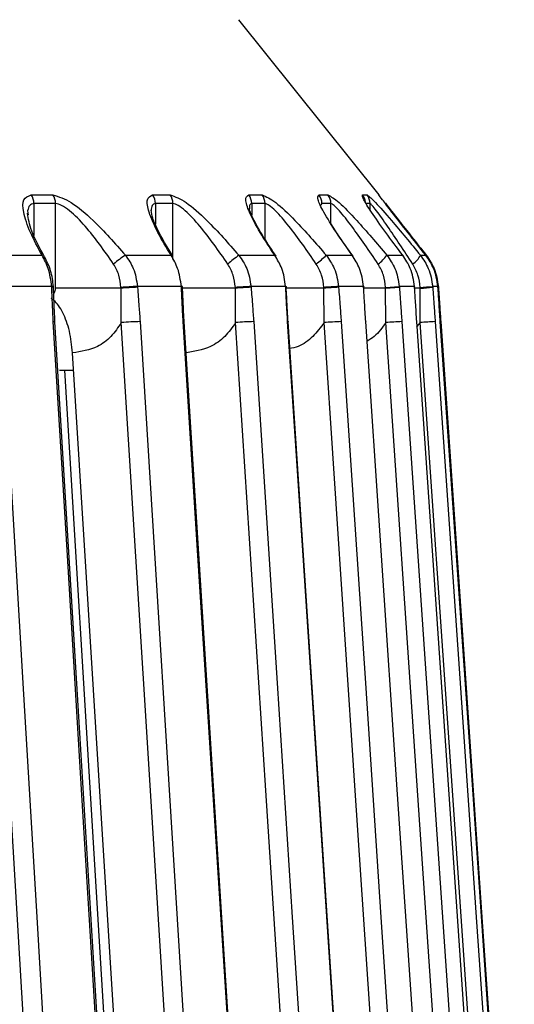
# Model space of a CAD drawing. Header units: millimetres. Extents: x -225 to 131, y -98 to 282.
# Tile 20 of 21: x 94 to 112, y 32 to 67. Entities that reach past the tile are written whole.
import ezdxf

# ---------------------------------------------------------------- set-up
doc = ezdxf.new("R2010")
doc.units = ezdxf.units.MM

msp = doc.modelspace()

# ---------------------------------------------------------------- linework, layer by layer
at = {"color": 7, "linetype": 'Continuous', "lineweight": 25}
for p, q in [((106.8904344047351, 61.23695699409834), (101.9007318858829, 67.47408514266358)), ((94.502963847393, 61.23695699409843), (95.27355018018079, 61.23695699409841)), ((98.82286076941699, 61.23695699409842), (99.44870125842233, 61.23695699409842)), ((102.2478025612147, 61.23695699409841), (102.7232294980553, 61.23695699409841)), ((104.7467724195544, 61.23695699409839), (105.0674802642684, 61.23695699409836)), ((106.2971392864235, 61.23695699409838), (106.4602236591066, 61.23695699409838)), ((106.8848627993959, 61.23695699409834), (106.8904344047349, 61.23695699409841)), ((94.37511949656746, 60.66972805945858), (94.38808416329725, 60.5276079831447)), ((95.37120815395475, 60.9246094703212), (94.59983194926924, 60.92460947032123)), ((94.59983194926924, 60.92460947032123), (94.59983194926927, 59.79547711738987)), ((95.37120815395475, 57.91345661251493), (95.37120815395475, 60.9246094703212)), ((99.5506388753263, 60.92460947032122), (98.9241568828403, 60.92460947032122)), ((98.9241568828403, 60.92460947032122), (98.9241568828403, 60.19067919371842)), ((99.55063887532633, 58.95251757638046), (99.5506388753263, 60.92460947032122)), ((102.8285235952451, 60.92460947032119), (102.3526093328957, 60.92460947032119)), ((102.3526093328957, 60.92460947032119), (102.3526093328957, 60.51680169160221)), ((102.8285235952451, 59.65552125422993), (102.8285235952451, 60.92460947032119)), ((104.854140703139, 60.92460947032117), (104.8144514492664, 60.86155511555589)), ((105.1751772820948, 60.92460947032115), (104.854140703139, 60.92460947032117)), ((105.1751772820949, 60.21528504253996), (105.1751772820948, 60.92460947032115)), ((106.5693482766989, 60.92460947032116), (106.4340570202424, 60.92460947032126)), ((106.569348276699, 60.70385104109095), (106.5693482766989, 60.92460947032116)), ((92.93802462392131, 59.08793776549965), (94.89028164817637, 59.08793776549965)), ((97.85946174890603, 59.08793776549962), (99.48321491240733, 59.08793776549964)), ((101.8946684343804, 59.08793776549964), (103.1752127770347, 59.0879377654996)), ((105.0071012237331, 59.08793776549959), (105.9328399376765, 59.08793776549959)), ((107.1685734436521, 59.08793776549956), (107.7311228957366, 59.08793776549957)), ((107.7478310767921, 59.06629201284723), (107.6390443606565, 59.21159655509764)), ((108.3595104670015, 59.08793776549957), (108.553776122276, 59.08793776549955)), ((95.23015942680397, 57.97662572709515), (93.35024087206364, 57.97662572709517)), ((95.29535875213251, 57.94072199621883), (95.2937953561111, 57.96935766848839)), ((97.70035585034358, 57.91345661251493), (95.37120815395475, 57.91345661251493)), ((97.7112245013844, 56.69091938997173), (97.70035585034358, 57.91345661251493)), ((99.84822735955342, 57.97662572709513), (98.28464036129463, 57.97662572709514)), ((101.7725553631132, 57.9134566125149), (99.86300009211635, 57.91345661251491)), ((99.89230348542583, 57.9426927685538), (99.89062675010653, 57.97133096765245)), ((101.7806328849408, 56.6909193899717), (101.7725553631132, 57.9134566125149)), ((103.5620542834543, 57.97662572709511), (102.3289589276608, 57.97662572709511)), ((104.9230868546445, 57.9134566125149), (103.5694881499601, 57.9134566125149)), ((103.5891376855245, 57.94438938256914), (103.5873627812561, 57.97303005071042)), ((104.9283000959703, 56.6909193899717), (104.9230868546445, 57.9134566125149)), ((106.3380072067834, 57.97662572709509), (105.4465705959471, 57.9766257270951)), ((107.1234186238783, 57.91345661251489), (106.341835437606, 57.91345661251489)), ((106.3523491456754, 57.94594425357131), (106.3504921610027, 57.97458771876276)), ((107.1218089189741, 57.94210621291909), (107.6092417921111, 57.97662572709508)), ((107.1234186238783, 57.91345661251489), (107.6112541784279, 57.94797612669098)), ((107.1257203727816, 56.69091938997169), (107.1234186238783, 57.91345661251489)), ((108.1509466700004, 57.97662572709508), (107.6092417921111, 57.97662572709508)), ((108.3536241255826, 57.91345661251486), (108.1322375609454, 57.91345661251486)), ((108.1509466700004, 57.97662572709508), (108.1550596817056, 57.97543448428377)), ((108.1528690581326, 57.94797612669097), (108.1569817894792, 57.94678853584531)), ((108.1569794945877, 57.94678467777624), (108.1550573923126, 57.97543061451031)), ((108.3529935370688, 56.69091938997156), (108.3536241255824, 57.91345661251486)), ((108.9844544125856, 57.97662572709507), (108.7973870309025, 57.97662572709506)), ((108.9864246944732, 57.94797612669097), (108.9844544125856, 57.97662572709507)), ((108.9844544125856, 57.97662572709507), (108.9847374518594, 57.97641387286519)), ((108.9867079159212, 57.94776279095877), (108.9847376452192, 57.97641147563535)), ((108.9864246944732, 57.94797612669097), (108.9867077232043, 57.94776517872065)), ((109.0024270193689, 57.94779810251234), (108.9974984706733, 57.94647569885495)), ((109.002427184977, 57.94779602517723), (109.0004549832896, 57.97644484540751)), ((98.37936629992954, 56.72543890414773), (100.735682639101, 18.87197162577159)), ((108.3529935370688, 56.69091938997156), (108.2253521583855, 56.53921502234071)), ((109.0857121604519, 56.72543890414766), (109.0796076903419, 56.72486261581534)), ((98.78184211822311, 10.53928919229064), (95.97604506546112, 55.61353875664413)), ((95.50764398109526, 55.00000000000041), (96.01423683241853, 55.0000000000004))]:
    msp.add_line(p, q, dxfattribs=at)
at = {"color": 7, "linetype": 'Continuous', "lineweight": 25, "flags": 128}
for points in [[(95.23172281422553, 57.94797612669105), (95.23084721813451, 57.96401990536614), (95.23015942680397, 57.97662572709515)], [(97.70035585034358, 57.91345661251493), (97.69948865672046, 57.92950039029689), (97.69880716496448, 57.94210621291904)], [(98.28464036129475, 57.97662572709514), (98.28572491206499, 57.96058195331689), (98.28657690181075, 57.94797612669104)], [(99.84990412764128, 57.94797612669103), (99.84896505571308, 57.96401990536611), (99.8482273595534, 57.97662572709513)], [(101.7725553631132, 57.9134566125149), (101.7716687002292, 57.92950039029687), (101.77097193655, 57.942106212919)], [(102.328958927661, 57.97662572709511), (102.3300677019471, 57.96058195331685), (102.3309387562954, 57.94797612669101)], [(103.5638292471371, 57.94797612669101), (103.5628352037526, 57.96401990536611), (103.5620542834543, 57.97662572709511)], [(103.5620542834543, 57.97662572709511), (103.5821310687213, 57.97505827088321), (103.5873632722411, 57.9730215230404)], [(103.5638292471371, 57.94797612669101), (103.5839132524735, 57.94641246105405), (103.5891381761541, 57.94438086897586)], [(104.9230868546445, 57.9134566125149), (104.922188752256, 57.92950039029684), (104.9214830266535, 57.942106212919)], [(105.4465705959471, 57.9766257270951), (105.4476935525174, 57.96058195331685), (105.4485757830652, 57.947976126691)], [(106.3398642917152, 57.94797612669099), (106.3388242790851, 57.96401990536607), (106.3380072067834, 57.97662572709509)], [(106.3380072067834, 57.97662572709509), (106.3499145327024, 57.97505827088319), (106.3504926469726, 57.97458664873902)], [(106.3398642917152, 57.94797612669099), (106.3517740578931, 57.94641246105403), (106.3523496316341, 57.94594318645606)], [(107.1234186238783, 57.91345661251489), (107.1225172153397, 57.92950039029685), (107.1218089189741, 57.94210621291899)], [(107.6092417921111, 57.97662572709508), (107.6103687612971, 57.96058195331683), (107.6112541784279, 57.94797612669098)], [(108.1528690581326, 57.94797612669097), (108.1517924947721, 57.96401990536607), (108.1509466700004, 57.97662572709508)], [(108.3536241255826, 57.91345661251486), (108.3527275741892, 57.92950039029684), (108.352023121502, 57.94210621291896)], [(108.7973870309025, 57.97662572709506), (108.7985078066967, 57.96058195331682), (108.7993883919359, 57.94797612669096)], [(109.0002462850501, 57.97662572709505), (108.9951511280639, 57.97505827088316), (108.9946241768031, 57.97497306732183)], [(94.99379331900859, 18.83745211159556), (93.74114895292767, 40.0353937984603), (92.7569281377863, 56.69091938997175)], [(93.44427440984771, 56.72543890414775), (94.204799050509, 43.85526003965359), (94.69690324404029, 35.52749723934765), (95.18900744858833, 27.19973443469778), (95.68111166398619, 18.8719716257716)], [(97.58023442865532, 18.87197162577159), (96.80053614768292, 31.74215051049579), (96.29602535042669, 40.06991331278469), (95.79151443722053, 48.39767611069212), (95.28700340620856, 56.72543890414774)], [(95.28700340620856, 56.72543890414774), (95.32626913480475, 56.72480276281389), (95.3471820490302, 56.72285690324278), (95.3489337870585, 56.71967654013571), (95.34713301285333, 56.718959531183)], [(97.6403461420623, 18.86549515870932), (96.52957603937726, 37.20076866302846), (95.34714308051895, 56.71896300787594)], [(100.0675642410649, 18.83745211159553), (98.74801412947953, 40.03539379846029), (97.71122450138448, 56.69091938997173)], [(102.3152423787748, 18.87197162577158), (101.4981475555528, 31.74215051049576), (100.9694390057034, 40.06991331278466), (100.4407303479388, 48.3976761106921), (99.9120215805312, 56.72543890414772)], [(99.9120215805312, 56.72543890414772), (99.94254326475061, 56.72480276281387), (99.95423298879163, 56.72285690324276), (99.94790901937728, 56.71996329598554)], [(102.3510923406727, 18.86649232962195), (101.1870440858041, 37.20176583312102), (99.94789567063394, 56.71996017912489)], [(104.2351078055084, 18.83745211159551), (102.8606019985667, 40.03539379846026), (101.7806328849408, 56.69091938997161)], [(102.4235194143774, 56.7254389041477), (103.2580345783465, 43.85526003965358), (103.7980149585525, 35.52749723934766), (104.3379953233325, 27.19973443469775), (104.8779756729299, 18.87197162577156)], [(106.1236676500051, 18.87197162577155), (105.2765760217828, 31.74215051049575), (104.72845778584, 40.06991331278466), (104.1803394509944, 48.39767611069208), (103.6322210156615, 56.7254389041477)], [(103.6322210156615, 56.7254389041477), (103.6537222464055, 56.72480276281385), (103.6560829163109, 56.72285690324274), (103.6468409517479, 56.72084929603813)], [(106.1382231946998, 18.86737403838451), (104.9314386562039, 37.2026475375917), (103.6467967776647, 56.72084188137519)], [(107.4586820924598, 18.83745211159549), (106.0416683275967, 40.03539379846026), (104.9283000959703, 56.6909193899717)], [(105.5401092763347, 56.72543890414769), (106.4004345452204, 43.85526003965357), (106.9571155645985, 35.52749723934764), (107.5137965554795, 27.19973443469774), (108.0704775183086, 18.87197162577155)], [(108.9710205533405, 18.87197162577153), (108.1016035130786, 31.74215051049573), (107.5390394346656, 40.06991331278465), (106.9764752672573, 48.39767611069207), (106.4139110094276, 56.72543890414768)], [(106.4139110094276, 56.72543890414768), (106.426197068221, 56.72480276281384), (106.4192073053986, 56.72285690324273), (106.4162944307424, 56.72242647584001)], [(109.7090939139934, 18.83745211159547), (108.2624048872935, 40.03539379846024), (107.1257203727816, 56.69091938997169)], [(107.7009115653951, 56.72543890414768), (108.5792557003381, 43.85526003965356), (109.1475959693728, 35.52749723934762), (109.7159361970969, 27.19973443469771), (110.2842763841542, 18.87197162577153)], [(108.2319001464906, 56.72543890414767), (108.2348597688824, 56.72480276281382), (108.2185828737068, 56.72285690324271), (108.2128320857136, 56.72229432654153)], [(110.8315150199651, 18.87197162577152), (109.9476461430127, 31.74215051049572), (109.3757308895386, 40.06991331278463), (108.803815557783, 48.39767611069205), (108.2319001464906, 56.72543890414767)], [(110.9659631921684, 18.83745211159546), (109.5027003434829, 40.03539379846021), (108.3529935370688, 56.69091938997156)], [(108.8863577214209, 56.72543890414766), (109.7747663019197, 43.85526003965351), (110.3496188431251, 35.52749723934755), (110.9244713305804, 27.1997344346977), (111.4993237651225, 18.8719716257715)], [(111.6883021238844, 18.8719716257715), (110.7979858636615, 31.7421505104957), (110.2218987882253, 40.06991331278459), (109.6458116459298, 48.39767611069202), (109.069724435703, 56.72543890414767)], [(109.0857121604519, 56.72543890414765), (109.9761396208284, 43.85526003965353), (110.5522984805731, 35.5274972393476), (111.1284572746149, 27.19973443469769), (111.7046160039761, 18.8719716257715)], [(97.89719093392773, 18.86554781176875), (96.78351362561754, 37.20082131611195), (95.70239825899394, 55.00000000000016)]]:
    msp.add_lwpolyline(points, dxfattribs=at)
at = {"color": 7, "linetype": 'Continuous', "lineweight": 25}
for centre, radius, start, end in [((94.05773469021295, 60.92768383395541), 0.5421059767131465, 359.6750653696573, 34.78531846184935), ((94.8321323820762, 60.92750361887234), 0.5390835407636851, 359.69239778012, 35.0321526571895), ((98.39825190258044, 60.92665465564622), 0.5259089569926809, 359.7771842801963, 36.15917443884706), ((99.02693543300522, 60.92650174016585), 0.5237068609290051, 359.7929771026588, 36.3562056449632), ((101.8383392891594, 60.92580600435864), 0.5142714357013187, 359.866692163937, 37.23118860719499), ((102.3157912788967, 60.92568591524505), 0.5127334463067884, 359.8797117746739, 37.37878680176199), ((104.3477543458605, 60.92516855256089), 0.506386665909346, 359.936741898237, 38.00368730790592), ((104.6697678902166, 60.92508563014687), 0.5054096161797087, 359.9460201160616, 38.10223282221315), ((105.9045033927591, 60.92484428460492), 0.5015748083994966, 6.239044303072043, 38.48176422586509), ((106.0680933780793, 60.92472258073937), 0.5012549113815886, 359.9870709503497, 38.52861724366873), ((99.33293277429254, 56.65258032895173), 2.846415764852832, 121.1753121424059, 131.7675166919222), ((106.2360862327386, 53.27224533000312), 7.257422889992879, 126.7413608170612, 130.6849438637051), ((100.9965918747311, 63.26825142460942), 5.793030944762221, 309.1470180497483, 313.812368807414), ((105.9003802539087, 60.04793209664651), 1.590566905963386, 306.8766014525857, 322.8750802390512), ((107.6576542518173, 59.42352089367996), 0.7779576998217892, 303.606233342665, 334.4458308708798), ((95.24603016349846, 57.83316694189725), 0.1443339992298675, 70.6747328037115, 96.31291794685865), ((95.24761831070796, 57.80447312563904), 0.1443806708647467, 70.69163578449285, 96.32075460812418), ((98.97412751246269, 41.28692018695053), 16.70394155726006, 92.36566502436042, 94.3787060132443), ((98.97295413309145, 41.29675275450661), 16.66536388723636, 92.36044321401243, 94.37947590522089), ((99.86135361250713, 57.90929276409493), 0.06860048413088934, 64.74067019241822, 101.0311964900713), ((99.86304624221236, 57.88063677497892), 0.0686097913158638, 64.75901240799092, 101.0431768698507), ((103.3820629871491, 36.42681766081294), 21.57552446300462, 92.7977258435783, 94.28238573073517), ((103.3779553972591, 36.47813427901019), 21.49535654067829, 92.79192305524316, 94.28317504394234), ((107.6171814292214, 20.94785886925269), 37.09233244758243, 93.3548154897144, 94.16766531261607), ((107.5965436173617, 21.23255729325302), 36.77819661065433, 93.34816750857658, 94.1685842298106), ((107.241991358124, 75.15377341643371), 17.24742469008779, 273.6900653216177, 275.1740388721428), ((107.2330381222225, 75.27945671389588), 17.40211689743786, 273.6920394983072, 275.1641352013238), ((98.62959987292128, 45.39868507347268), 11.32951760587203, 91.2655872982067, 94.64952087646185), ((102.7695480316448, 44.27727761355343), 12.45296973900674, 91.5922733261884, 94.55476788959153), ((106.0350869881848, 42.51368202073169), 14.22037399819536, 91.99473401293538, 94.46390627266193), ((108.4886680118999, 38.78982082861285), 17.95290940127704, 92.51489131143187, 94.35396594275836), ((110.686285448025, 24.77680100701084), 31.9993000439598, 93.22453058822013, 94.18154553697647)]:
    msp.add_arc(centre, radius, start, end, dxfattribs=at)
for points, knots in [([(94.89028164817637, 59.08793776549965), (94.7410641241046, 59.36367466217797), (94.44268771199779, 59.9150401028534), (94.21452205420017, 60.59872991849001), (94.18240260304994, 61.12092371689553), (94.3963116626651, 61.198352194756), (94.50296384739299, 61.23695699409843)], [0, 0, 0, 0, 0.2802237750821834, 0.5603374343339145, 0.7807901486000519, 1, 1, 1, 1]), ([(95.27355018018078, 61.23695699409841), (95.48165234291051, 61.17266956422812), (95.89970804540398, 61.04352277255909), (96.87079255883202, 60.21175008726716), (97.48521575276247, 59.51334018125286), (97.85946174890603, 59.08793776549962)], [0, 0, 0, 0, 0.2792541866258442, 0.5609927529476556, 0.9999999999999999, 0.9999999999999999, 0.9999999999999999, 0.9999999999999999]), ([(99.48321491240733, 59.08793776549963), (99.31704160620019, 59.36367466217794), (98.98476029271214, 59.91504010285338), (98.68925074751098, 60.59872991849), (98.5798408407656, 61.12092371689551), (98.74200693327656, 61.19835219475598), (98.82286076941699, 61.23695699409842)], [0, 0, 0, 0, 0.2802237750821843, 0.5603374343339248, 0.7807901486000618, 0.9999999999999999, 0.9999999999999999, 0.9999999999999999, 0.9999999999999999]), ([(99.44870125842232, 61.23695699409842), (99.6275037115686, 61.17266956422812), (99.98669933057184, 61.04352277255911), (100.9086037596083, 60.21175008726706), (101.5214083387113, 59.51334018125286), (101.8946684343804, 59.08793776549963)], [0, 0, 0, 0, 0.2792541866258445, 0.5609927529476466, 1, 1, 1, 1]), ([(103.1752127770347, 59.0879377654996), (102.9935885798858, 59.36367466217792), (102.6304115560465, 59.91504010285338), (102.2702343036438, 60.59872991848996), (102.0845247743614, 61.12092371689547), (102.1934792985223, 61.19835219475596), (102.2478025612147, 61.23695699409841)], [0, 0, 0, 0, 0.2802237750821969, 0.56033743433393, 0.7807901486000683, 0.9999999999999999, 0.9999999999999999, 0.9999999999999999, 0.9999999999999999]), ([(102.7232294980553, 61.2369569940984), (102.8711129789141, 61.1726695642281), (103.1681955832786, 61.0435227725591), (104.0325710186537, 60.21175008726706), (104.6382073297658, 59.51334018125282), (105.0071012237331, 59.0879377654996)], [0, 0, 0, 0, 0.2792541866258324, 0.5609927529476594, 1, 1, 1, 1]), ([(105.9328399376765, 59.08793776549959), (105.7374096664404, 59.36367466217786), (105.3466259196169, 59.91504010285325), (104.9250427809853, 60.59872991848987), (104.6647154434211, 61.12092371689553), (104.7194716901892, 61.19835219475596), (104.7467724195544, 61.23695699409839)], [0, 0, 0, 0, 0.2802237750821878, 0.5603374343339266, 0.7807901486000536, 1, 1, 1, 1]), ([(105.0674802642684, 61.23695699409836), (105.1831055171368, 61.17266956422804), (105.415384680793, 61.04352277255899), (106.2144032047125, 60.2117500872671), (106.807386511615, 59.51334018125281), (107.1685734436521, 59.08793776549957)], [0, 0, 0, 0, 0.2792541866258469, 0.5609927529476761, 1, 1, 1, 1]), ([(107.7311228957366, 59.08793776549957), (107.5236563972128, 59.36367466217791), (107.1088049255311, 59.91504010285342), (106.6296338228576, 60.59872991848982), (106.297046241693, 61.12092371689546), (106.2971083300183, 61.19835219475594), (106.2971392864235, 61.23695699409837)], [0, 0, 0, 0, 0.2802237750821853, 0.5603374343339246, 0.7807901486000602, 1, 1, 1, 1]), ([(106.4602236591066, 61.23695699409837), (106.5425435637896, 61.17266956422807), (106.7079157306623, 61.04352277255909), (107.4343413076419, 60.21175008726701), (108.009301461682, 59.5133401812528), (108.3595104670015, 59.08793776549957)], [0, 0, 0, 0, 0.2792541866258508, 0.5609927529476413, 0.9999999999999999, 0.9999999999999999, 0.9999999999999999, 0.9999999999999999]), ([(108.553776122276, 59.08793776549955), (108.336152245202, 59.36367466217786), (107.9009900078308, 59.91504010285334), (107.368570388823, 60.59872991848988), (106.9667345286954, 61.12092371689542), (106.9121018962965, 61.19835219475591), (106.8848627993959, 61.23695699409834)], [0, 0, 0, 0, 0.280223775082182, 0.5603374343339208, 0.7807901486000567, 1, 1, 1, 1]), ([(94.59983194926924, 60.92460947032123), (94.54321373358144, 60.91196616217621), (94.42384198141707, 60.88530947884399), (94.3919074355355, 60.74400932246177), (94.37511949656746, 60.66972805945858)], [0, 0, 0, 0, 0.4743016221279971, 0.9999999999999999, 0.9999999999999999, 0.9999999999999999, 0.9999999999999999]), ([(97.43690755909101, 58.77559024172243), (97.1098428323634, 59.24259569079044), (96.6181914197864, 59.9446092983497), (95.95517354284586, 60.61785253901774), (95.5846701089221, 60.88292507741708), (95.43988356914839, 60.91119868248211), (95.37120815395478, 60.92460947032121)], [0, 0, 0, 0, 0.4980925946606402, 0.7487445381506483, 0.8808240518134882, 1, 1, 1, 1]), ([(99.54746317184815, 59.04393258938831), (99.3468710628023, 59.38056541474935), (99.04978210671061, 59.8791388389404), (98.81406970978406, 60.4171461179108), (98.78656537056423, 60.60022423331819), (98.7732289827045, 60.68899570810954)], [0, 0, 0, 0, 0.5170938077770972, 0.7658469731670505, 1, 1, 1, 1]), ([(98.9241568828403, 60.92460947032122), (98.87944393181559, 60.91213382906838), (98.78697623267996, 60.88633383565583), (98.77885116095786, 60.74808353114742), (98.77465498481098, 60.67668445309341)], [0, 0, 0, 0, 0.4835521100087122, 1, 1, 1, 1]), ([(101.5049783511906, 58.7755902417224), (101.1784834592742, 59.24259569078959), (100.6876886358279, 59.94460929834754), (100.0631051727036, 60.61785253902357), (99.72865693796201, 60.88292507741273), (99.60791120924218, 60.911198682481), (99.55063887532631, 60.92460947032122)], [0, 0, 0, 0, 0.498092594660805, 0.7487445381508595, 0.8808240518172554, 1, 1, 1, 1]), ([(103.2197109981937, 59.05371624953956), (103.0704426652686, 59.27853876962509), (102.7925155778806, 59.69714241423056), (102.498102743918, 60.20702352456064), (102.3144258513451, 60.57757094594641), (102.2814311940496, 60.70007210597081), (102.2667924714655, 60.75442213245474)], [0, 0, 0, 0, 0.3170841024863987, 0.5903881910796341, 0.8182677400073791, 1, 1, 1, 1]), ([(102.3526093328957, 60.92460947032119), (102.3188916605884, 60.91410861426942), (102.2619846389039, 60.8963857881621), (102.2721271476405, 60.78689053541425), (102.2762601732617, 60.7422717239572)], [0, 0, 0, 0, 0.5925046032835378, 1, 1, 1, 1]), ([(104.6538043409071, 58.7755902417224), (104.3308360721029, 59.24259569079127), (103.8453425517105, 59.94460929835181), (103.2648498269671, 60.61785253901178), (102.9694856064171, 60.88292507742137), (102.8738741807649, 60.91119868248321), (102.8285235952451, 60.92460947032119)], [0, 0, 0, 0, 0.4980925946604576, 0.74874453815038, 0.8808240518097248, 1, 1, 1, 1]), ([(106.85486927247, 58.7755902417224), (106.5383524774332, 59.24259569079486), (106.0625569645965, 59.94460929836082), (105.5314120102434, 60.61785253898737), (105.2778066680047, 60.88292507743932), (105.2081954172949, 60.9111986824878), (105.1751772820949, 60.92460947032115)], [0, 0, 0, 0, 0.4980925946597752, 0.7487445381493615, 0.880824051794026, 1, 1, 1, 1]), ([(108.0882399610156, 58.77559024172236), (107.7810410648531, 59.24259569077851), (107.3192524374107, 59.9446092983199), (106.8422653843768, 60.61785253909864), (106.6327156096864, 60.88292507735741), (106.5897349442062, 60.91119868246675), (106.5693482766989, 60.92460947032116)], [0, 0, 0, 0, 0.4980925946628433, 0.7487445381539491, 0.8808240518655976, 1, 1, 1, 1]), ([(107.113737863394, 60.94231813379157), (107.2650330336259, 60.74745960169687), (107.6590381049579, 60.24000619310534), (108.2222094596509, 59.52709567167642), (108.5691269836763, 59.08793776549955)], [0, 0, 0, 0, 0.3839929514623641, 1, 1, 1, 1]), ([(94.9803390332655, 59.02862755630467), (94.80280181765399, 59.3529382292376), (94.47290611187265, 59.95556510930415), (94.40144544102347, 60.38422700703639), (94.36844216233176, 60.58219951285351)], [0, 0, 0, 0, 0.5381616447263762, 1, 1, 1, 1]), ([(105.9617875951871, 59.06080210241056), (105.7653262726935, 59.33550889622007), (105.4653808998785, 59.7549147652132), (105.2496176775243, 60.09719504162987), (105.1751772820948, 60.21528504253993)], [0, 0, 0, 0, 0.654990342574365, 0.9999999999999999, 0.9999999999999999, 0.9999999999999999, 0.9999999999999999]), ([(95.23015942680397, 57.97662572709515), (95.20174714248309, 58.19774413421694), (95.14971761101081, 58.60266360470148), (94.97127866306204, 58.93643310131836), (94.8902816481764, 59.08793776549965)], [0, 0, 0, 0, 0.5460799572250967, 1, 1, 1, 1]), ([(95.29377202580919, 57.96952252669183), (95.27073194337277, 58.16219832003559), (95.2250657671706, 58.54408787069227), (95.0614204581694, 58.86809285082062), (94.98033957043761, 59.02862670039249)], [0, 0, 0, 0, 0.5045327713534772, 1, 1, 1, 1]), ([(97.85946174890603, 59.08793776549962), (97.96324936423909, 58.9364331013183), (98.19189671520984, 58.60266360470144), (98.25188303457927, 58.1977441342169), (98.28464036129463, 57.97662572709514)], [0, 0, 0, 0, 0.4539200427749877, 1, 1, 1, 1]), ([(99.8482273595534, 57.97662572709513), (99.81803791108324, 58.19774413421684), (99.76275397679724, 58.60266360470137), (99.57048820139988, 58.93643310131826), (99.48321491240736, 59.08793776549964)], [0, 0, 0, 0, 0.5460799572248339, 1, 1, 1, 1]), ([(101.8946684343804, 59.08793776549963), (102.0004513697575, 58.93643310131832), (102.2334944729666, 58.60266360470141), (102.2952406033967, 58.19774413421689), (102.3289589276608, 57.97662572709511)], [0, 0, 0, 0, 0.453920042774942, 1, 1, 1, 1]), ([(103.5620542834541, 57.97662572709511), (103.530361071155, 58.19774413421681), (103.4723233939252, 58.60266360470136), (103.2679719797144, 58.93643310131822), (103.1752127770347, 59.0879377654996)], [0, 0, 0, 0, 0.5460799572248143, 1, 1, 1, 1]), ([(105.0071012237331, 59.08793776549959), (105.1139214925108, 58.93643310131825), (105.3492498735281, 58.60266360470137), (105.4121966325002, 58.19774413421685), (105.4465705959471, 57.9766257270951)], [0, 0, 0, 0, 0.4539200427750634, 1, 1, 1, 1]), ([(106.3380072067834, 57.97662572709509), (106.3050972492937, 58.19774413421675), (106.2448314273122, 58.60266360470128), (106.0302450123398, 58.93643310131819), (105.9328399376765, 59.08793776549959)], [0, 0, 0, 0, 0.546079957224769, 1, 1, 1, 1]), ([(107.1685734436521, 59.08793776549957), (107.2754636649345, 58.93643310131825), (107.5109461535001, 58.60266360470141), (107.5745234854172, 58.19774413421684), (107.6092417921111, 57.97662572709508)], [0, 0, 0, 0, 0.4539200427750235, 1, 1, 1, 1]), ([(108.1509466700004, 57.97662572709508), (108.1171180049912, 58.19774413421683), (108.0551698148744, 58.60266360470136), (107.8322917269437, 58.93643310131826), (107.7311228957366, 59.08793776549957)], [0, 0, 0, 0, 0.5460799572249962, 1, 1, 1, 1]), ([(108.3595104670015, 59.08793776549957), (108.4655026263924, 58.93643310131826), (108.6990066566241, 58.60266360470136), (108.7626387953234, 58.19774413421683), (108.7973870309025, 57.97662572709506)], [0, 0, 0, 0, 0.4539200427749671, 1, 1, 1, 1]), ([(108.9844544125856, 57.97662572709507), (108.9500133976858, 58.19774413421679), (108.8869438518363, 58.60266360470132), (108.6577925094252, 58.93643310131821), (108.553776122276, 59.08793776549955)], [0, 0, 0, 0, 0.5460799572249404, 1, 1, 1, 1]), ([(108.5691269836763, 59.08793776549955), (108.6732611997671, 58.93643310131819), (108.9026721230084, 58.60266360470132), (108.9657828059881, 58.19774413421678), (109.0002462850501, 57.97662572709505)], [0, 0, 0, 0, 0.4539200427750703, 1, 1, 1, 1]), ([(97.69880716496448, 57.94210621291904), (97.68267934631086, 58.08998040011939), (97.65043389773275, 58.38563535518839), (97.50806801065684, 58.6456326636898), (97.43690755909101, 58.77559024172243)], [0, 0, 0, 0, 0.5001579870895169, 1, 1, 1, 1]), ([(101.77097193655, 57.9421062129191), (101.7544114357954, 58.08998040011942), (101.721300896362, 58.38563535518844), (101.5770706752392, 58.64563266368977), (101.5049783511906, 58.77559024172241)], [0, 0, 0, 0, 0.5001579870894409, 1, 1, 1, 1]), ([(104.9214830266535, 57.9421062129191), (104.9046398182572, 58.0899804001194), (104.8709640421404, 58.38563535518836), (104.726175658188, 58.64563266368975), (104.6538043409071, 58.77559024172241)], [0, 0, 0, 0, 0.5001579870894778, 1, 1, 1, 1]), ([(107.1218089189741, 57.94210621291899), (107.1048355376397, 58.08998040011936), (107.0708994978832, 58.38563535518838), (106.926864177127, 58.64563266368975), (106.85486927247, 58.7755902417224)], [0, 0, 0, 0, 0.5001579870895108, 0.9999999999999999, 0.9999999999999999, 0.9999999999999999, 0.9999999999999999]), ([(108.352023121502, 57.94210621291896), (108.3350732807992, 58.08998040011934), (108.3011843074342, 58.38563535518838), (108.1592064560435, 58.64563266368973), (108.0882399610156, 58.77559024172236)], [0, 0, 0, 0, 0.5001579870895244, 1, 1, 1, 1]), ([(95.28700340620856, 56.72543890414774), (95.27643405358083, 56.95366181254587), (95.2575602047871, 57.36120282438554), (95.23961757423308, 57.76868424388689), (95.23172281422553, 57.94797612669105)], [0, 0, 0, 0, 0.5599998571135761, 1, 1, 1, 1]), ([(95.347143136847, 56.71896302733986), (95.33880847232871, 56.90072739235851), (95.32015671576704, 57.30748937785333), (95.30311625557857, 57.71394582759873), (95.29369044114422, 57.93877444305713)], [0, 0, 0, 0, 0.4468568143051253, 1, 1, 1, 1]), ([(95.30293816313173, 57.72194353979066), (95.31271710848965, 57.73397256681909), (95.3387800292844, 57.76603242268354), (95.36469050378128, 57.83208375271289), (95.36900405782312, 57.8859384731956), (95.37120815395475, 57.91345661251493)], [0, 0, 0, 0, 0.2270084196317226, 0.6050245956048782, 0.9999999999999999, 0.9999999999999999, 0.9999999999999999, 0.9999999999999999]), ([(98.28657690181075, 57.94797612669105), (98.30454963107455, 57.71981585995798), (98.3366438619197, 57.31238590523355), (98.36631219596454, 56.90478417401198), (98.37936629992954, 56.72543890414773)], [0, 0, 0, 0, 0.5599987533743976, 1, 1, 1, 1]), ([(99.9120215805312, 56.72543890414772), (99.90021960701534, 56.95366181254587), (99.8791446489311, 57.36120282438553), (99.8588387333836, 57.76868424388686), (99.84990412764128, 57.94797612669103)], [0, 0, 0, 0, 0.5599998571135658, 1, 1, 1, 1]), ([(99.94789572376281, 56.71996019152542), (99.9387788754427, 56.90201755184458), (99.91840598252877, 57.30885059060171), (99.89906841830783, 57.71538177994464), (99.8883843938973, 57.93999068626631)], [0, 0, 0, 0, 0.4474989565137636, 1, 1, 1, 1]), ([(102.3309387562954, 57.94797612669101), (102.3487398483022, 57.71981585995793), (102.3805275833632, 57.31238590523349), (102.4103829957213, 56.90478417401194), (102.4235194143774, 56.7254389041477)], [0, 0, 0, 0, 0.5599987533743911, 0.9999999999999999, 0.9999999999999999, 0.9999999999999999, 0.9999999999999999]), ([(103.6322210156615, 56.7254389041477), (103.6192933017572, 56.95366181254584), (103.5962080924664, 57.36120282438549), (103.5737227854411, 57.76868424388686), (103.5638292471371, 57.94797612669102)], [0, 0, 0, 0, 0.5599998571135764, 1, 1, 1, 1]), ([(103.6467968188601, 56.72084188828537), (103.637003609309, 56.90318759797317), (103.6151500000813, 57.31009320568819), (103.5937042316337, 57.7167012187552), (103.5818689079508, 57.94109688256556)], [0, 0, 0, 0, 0.4481277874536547, 1, 1, 1, 1]), ([(105.4485757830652, 57.947976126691), (105.4660440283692, 57.71981585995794), (105.4972373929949, 57.3123859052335), (105.527009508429, 56.90478417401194), (105.5401092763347, 56.72543890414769)], [0, 0, 0, 0, 0.5599987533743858, 1, 1, 1, 1]), ([(106.4139110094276, 56.72543890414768), (106.3999746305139, 56.95366181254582), (106.3750882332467, 57.36120282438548), (106.3506271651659, 57.76868424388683), (106.3398642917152, 57.94797612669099)], [0, 0, 0, 0, 0.5599998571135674, 1, 1, 1, 1]), ([(107.6112541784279, 57.94797612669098), (107.6282313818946, 57.7198158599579), (107.6585478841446, 57.31238590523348), (107.6879670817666, 56.90478417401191), (107.7009115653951, 56.72543890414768)], [0, 0, 0, 0, 0.5599987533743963, 1, 1, 1, 1]), ([(108.2319001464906, 56.72543890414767), (108.2170813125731, 56.95366181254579), (108.190619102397, 57.36120282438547), (108.1644037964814, 57.76868424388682), (108.1528690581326, 57.94797612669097)], [0, 0, 0, 0, 0.5599998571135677, 1, 1, 1, 1]), ([(108.7993883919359, 57.94797612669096), (108.8157208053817, 57.7198158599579), (108.8448858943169, 57.31238590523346), (108.8736857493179, 56.90478417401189), (108.8863577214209, 56.72543890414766)], [0, 0, 0, 0, 0.5599987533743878, 1, 1, 1, 1]), ([(109.069724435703, 56.72543890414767), (109.0541573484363, 56.95366181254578), (109.0263589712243, 57.36120282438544), (108.9986268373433, 57.7686842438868), (108.9864246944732, 57.94797612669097)], [0, 0, 0, 0, 0.5599998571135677, 0.9999999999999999, 0.9999999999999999, 0.9999999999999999, 0.9999999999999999]), ([(109.0022184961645, 57.94797612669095), (109.0177582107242, 57.71981585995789), (109.045507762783, 57.31238590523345), (109.0734274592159, 56.90478417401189), (109.0857121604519, 56.72543890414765)], [0, 0, 0, 0, 0.5599987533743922, 1, 1, 1, 1]), ([(95.97604506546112, 55.61353875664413), (95.94627598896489, 55.87807159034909), (95.88675686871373, 56.40696812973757), (95.6386287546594, 57.07008235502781), (95.39528691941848, 57.43175585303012), (95.24475775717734, 57.52749803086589), (95.21229518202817, 57.54814544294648)], [0, 0, 0, 0, 0.3054768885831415, 0.6107584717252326, 0.9160575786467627, 1, 1, 1, 1]), ([(97.71122450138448, 56.69091938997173), (97.59496271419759, 56.51899527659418), (97.36247095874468, 56.17519410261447), (96.77621364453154, 55.73576454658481), (96.27931173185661, 55.65986275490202), (95.97604506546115, 55.61353875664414)], [0, 0, 0, 0, 0.2804677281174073, 0.5608586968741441, 1, 1, 1, 1]), ([(101.7806328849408, 56.69091938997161), (101.6595291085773, 56.51899527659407), (101.4173546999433, 56.17519410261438), (100.8066813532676, 55.73576454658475), (100.2890848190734, 55.65986275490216), (99.97318791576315, 55.61353875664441)], [0, 0, 0, 0, 0.2804677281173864, 0.5608586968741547, 1, 1, 1, 1]), ([(104.9283000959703, 56.6909193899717), (104.8026901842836, 56.52126314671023), (104.5515047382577, 56.18199709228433), (104.1155966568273, 55.84243065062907), (103.802857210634, 55.78528031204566), (103.6953931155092, 55.7656422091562)], [0, 0, 0, 0, 0.3963386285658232, 0.7925687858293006, 0.9999999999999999, 0.9999999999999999, 0.9999999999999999, 0.9999999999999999]), ([(107.1257203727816, 56.69091938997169), (107.0027072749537, 56.51209046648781), (106.81998443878, 56.24645917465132), (106.5495402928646, 56.0802411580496), (106.4611651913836, 56.02592482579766)], [0, 0, 0, 0, 0.6732223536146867, 1, 1, 1, 1])]:
    msp.add_open_spline(points, degree=3, knots=knots, dxfattribs=at)

doc.saveas('drawing.dxf')
